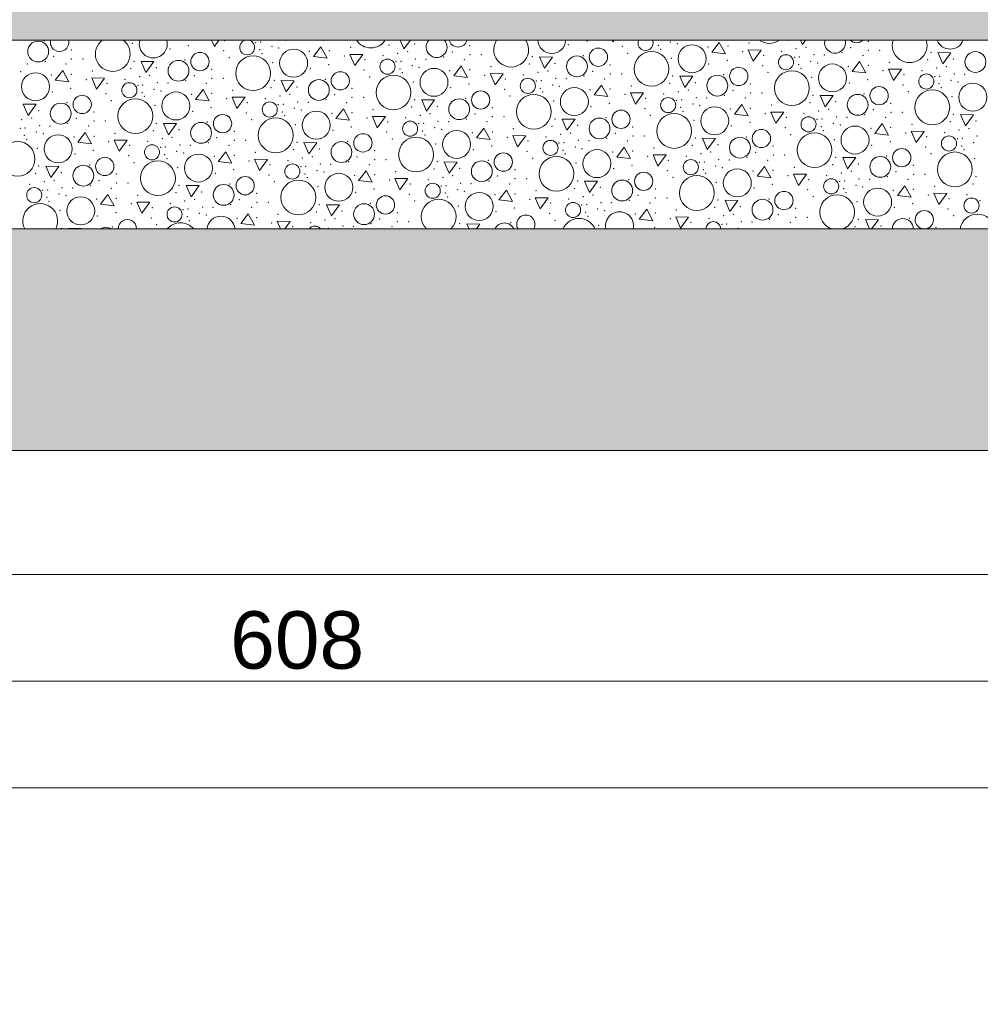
# Model space of a CAD drawing. Header units: millimetres. Extents: x -12989 to 402831, y -50461 to 30884.
# Tile 85 of 175: x 382945 to 385286, y -48611 to -46211. Entities that reach past the tile are written whole.
import ezdxf

# ---------------------------------------------------------------- set-up
doc = ezdxf.new("R2010")
doc.units = ezdxf.units.MM
doc.header["$MEASUREMENT"] = 0
doc.linetypes.add('Wipeout_Contour', pattern=[1000, 0, -1000])
doc.layers.add('A__STROPY', color=7, linetype='Continuous')
doc.layers.add('Nowe_A_WYM', color=7, linetype='Continuous')
doc.layers.add('A__STROPY_Nr_pióra__173', color=7, linetype='Continuous', lineweight=5, true_color=0x6a6a6a)
doc.layers.add('A__STROPY_Nr_pióra__178', color=7, linetype='Continuous', lineweight=5, true_color=0x6a6a6a)
for name, color, linetype, lineweight in [('A__STROPY_Nr_pióra__49', 7, 'Continuous', 15), ('A__STROPY_Nr_pióra__69', 7, 'Continuous', 13), ('Nowe_A_WYM_Nr_pióra__1', 7, 'Continuous', 13), ('Nowe_A_WYM_Nr_pióra__45', 7, 'Continuous', 15), ('Nowe_A_WYM_Nr_pióra__85', 7, 'Continuous', 13)]:
    doc.layers.add(name, color=color, linetype=linetype, lineweight=lineweight)
doc.styles.add('STYL_AUTOMATYCZNY_4', font='arial.ttf')
doc.dimstyles.new('STYL_AUTOMATYCZNY__1', dxfattribs={"dimtxt": 139.999998, "dimasz": 57, "dimexe": 0.18, "dimexo": 0.0625, "dimgap": 0, "dimtad": 1, "dimtih": 1, "dimtoh": 1, "dimdec": 0, "dimlfac": 0.1, "dimzin": 0, "dimdsep": 46, "dimtxsty": 'STYL_AUTOMATYCZNY_4', "dimblk": 'ARROWHEAD_6', "dimblk1": 'ARROWHEAD_6', "dimblk2": 'ARROWHEAD_6', "dimcen": 0.09, "dimse1": 1, "dimse2": 1, "dimclrd": 7, "dimclre": 7, "dimclrt": 7, "dimadec": 0, "dimazin": 0, "dimtfac": 1, "dimtdec": 4, "dimtmove": 0, "dimatfit": 3, "dimfxl": 0, "dimtolj": 1, "dimtzin": 0, "dimarcsym": 0})

# ---------------------------------------------------------------- blocks, each defined once
blk = doc.blocks.new('*X191', base_point=(362576.7, -45960.6))
at = {"layer": 'A__STROPY_Nr_pióra__178', "color": 251, "linetype": 'Continuous', "lineweight": 5, "true_color": 0x6a6a6a}
for p, q in [((383413, -46260.6), (383419.6, -46275.6)), ((383419.6, -46275.6), (383430.5, -46260.6)), ((383872.4, -46260.6), (383881.7, -46282)), ((383881.7, -46282), (383897.3, -46260.6)), ((384388.6, -46260.6), (384390.5, -46264.9)), ((384390.5, -46264.9), (384393.6, -46260.6)), ((384650, -46265.8), (384631.8, -46289.6)), ((384665.1, -46293.6), (384650, -46265.8)), ((384847.9, -46260.6), (384852.6, -46271.3)), ((384852.6, -46271.3), (384860.4, -46260.6)), ((383679.1, -46276.5), (383660.9, -46300.3)), ((383694.2, -46304.3), (383679.1, -46276.5)), ((383749.6, -46295.1), (383761.6, -46322.5)), ((383781.2, -46295.4), (383749.6, -46295.1)), ((383761.6, -46322.5), (383781.2, -46295.4)), ((384631.8, -46289.6), (384665.1, -46293.6)), ((384720.5, -46284.3), (384732.4, -46311.8)), ((384752.1, -46284.6), (384720.5, -46284.3)), ((384732.4, -46311.8), (384752.1, -46284.6)), ((385182.6, -46290.8), (385194.6, -46318.2)), ((385214.3, -46291.1), (385182.6, -46290.8)), ((385194.6, -46318.2), (385214.3, -46291.1)), ((383240.9, -46312.2), (383252.8, -46339.6)), ((383272.5, -46312.5), (383240.9, -46312.2)), ((383252.8, -46339.6), (383272.5, -46312.5)), ((383660.9, -46300.3), (383694.2, -46304.3)), ((384211.7, -46301.5), (384223.7, -46328.9)), ((384243.4, -46301.8), (384211.7, -46301.5)), ((384223.7, -46328.9), (384243.4, -46301.8)), ((384991.9, -46312.7), (384973.8, -46336.5)), ((385007.1, -46340.4), (384991.9, -46312.7)), ((383050.2, -46334.1), (383032, -46357.9)), ((383065.3, -46361.9), (383050.2, -46334.1)), ((384021.1, -46323.4), (384002.9, -46347.2)), ((384036.2, -46351.1), (384021.1, -46323.4)), ((384091.6, -46341.9), (384103.5, -46369.4)), ((384123.2, -46342.2), (384091.6, -46341.9)), ((384103.5, -46369.4), (384123.2, -46342.2)), ((384973.8, -46336.5), (385007.1, -46340.4)), ((385062.5, -46331.2), (385074.4, -46358.6)), ((385094.1, -46331.5), (385062.5, -46331.2)), ((385074.4, -46358.6), (385094.1, -46331.5)), ((383032, -46357.9), (383065.3, -46361.9)), ((383120.7, -46352.6), (383132.6, -46380.1)), ((383152.3, -46352.9), (383120.7, -46352.6)), ((383132.6, -46380.1), (383152.3, -46352.9)), ((383582.8, -46359), (383594.8, -46386.5)), ((383614.5, -46359.3), (383582.8, -46359)), ((383594.8, -46386.5), (383614.5, -46359.3)), ((384002.9, -46347.2), (384036.2, -46351.1)), ((384553.7, -46348.3), (384565.7, -46375.8)), ((384585.4, -46348.6), (384553.7, -46348.3)), ((384565.7, -46375.8), (384585.4, -46348.6)), ((383392.1, -46381), (383374, -46404.8)), ((383407.3, -46408.7), (383392.1, -46381)), ((384363, -46370.3), (384344.9, -46394.1)), ((384378.2, -46398), (384363, -46370.3)), ((384433.6, -46388.8), (384445.5, -46416.2)), ((384465.2, -46389.1), (384433.6, -46388.8)), ((384445.5, -46416.2), (384465.2, -46389.1)), ((382953.9, -46416.6), (382965.9, -46444)), ((382985.6, -46416.9), (382953.9, -46416.6)), ((382965.9, -46444), (382985.6, -46416.9)), ((383374, -46404.8), (383407.3, -46408.7)), ((383462.7, -46399.5), (383474.6, -46426.9)), ((383494.3, -46399.8), (383462.7, -46399.5)), ((383474.6, -46426.9), (383494.3, -46399.8)), ((383924.8, -46405.9), (383936.8, -46433.3)), ((383956.4, -46406.2), (383924.8, -46405.9)), ((383936.8, -46433.3), (383956.4, -46406.2)), ((384344.9, -46394.1), (384378.2, -46398)), ((384705, -46417.1), (384686.9, -46440.9)), ((384720.2, -46444.9), (384705, -46417.1)), ((384895.7, -46395.2), (384907.7, -46422.6)), ((384927.3, -46395.5), (384895.7, -46395.2)), ((384907.7, -46422.6), (384927.3, -46395.5)), ((383734.1, -46427.8), (383716, -46451.6)), ((383749.3, -46455.6), (383734.1, -46427.8)), ((384686.9, -46440.9), (384720.2, -46444.9)), ((384775.6, -46435.6), (384787.5, -46463.1)), ((384807.2, -46435.9), (384775.6, -46435.6)), ((384787.5, -46463.1), (384807.2, -46435.9)), ((383295.9, -46463.5), (383307.9, -46490.9)), ((383327.5, -46463.8), (383295.9, -46463.5)), ((383307.9, -46490.9), (383327.5, -46463.8)), ((383716, -46451.6), (383749.3, -46455.6)), ((383804.7, -46446.3), (383816.6, -46473.8)), ((383836.3, -46446.7), (383804.7, -46446.3)), ((383816.6, -46473.8), (383836.3, -46446.7)), ((384266.8, -46452.8), (384278.8, -46480.2)), ((384298.4, -46453.1), (384266.8, -46452.8)), ((384278.8, -46480.2), (384298.4, -46453.1)), ((385047, -46464), (385028.9, -46487.8)), ((385062.2, -46491.7), (385047, -46464)), ((385237.7, -46442), (385249.7, -46469.5)), ((385269.3, -46442.3), (385237.7, -46442)), ((385249.7, -46469.5), (385269.3, -46442.3)), ((383105.2, -46485.4), (383087.1, -46509.2)), ((383120.4, -46513.2), (383105.2, -46485.4)), ((384076.1, -46474.7), (384058, -46498.5)), ((384091.3, -46502.4), (384076.1, -46474.7)), ((385028.9, -46487.8), (385062.2, -46491.7)), ((385117.6, -46482.5), (385129.5, -46509.9)), ((385149.2, -46482.8), (385117.6, -46482.5)), ((385129.5, -46509.9), (385149.2, -46482.8)), ((383087.1, -46509.2), (383120.4, -46513.2)), ((383175.8, -46503.9), (383187.7, -46531.4)), ((383207.4, -46504.2), (383175.8, -46503.9)), ((383187.7, -46531.4), (383207.4, -46504.2)), ((383637.9, -46510.3), (383649.8, -46537.8)), ((383669.5, -46510.6), (383637.9, -46510.3)), ((383649.8, -46537.8), (383669.5, -46510.6)), ((384058, -46498.5), (384091.3, -46502.4)), ((384146.7, -46493.2), (384158.6, -46520.6)), ((384178.3, -46493.5), (384146.7, -46493.2)), ((384158.6, -46520.6), (384178.3, -46493.5)), ((384608.8, -46499.6), (384620.7, -46527.1)), ((384640.4, -46499.9), (384608.8, -46499.6)), ((384620.7, -46527.1), (384640.4, -46499.9)), ((383447.2, -46532.3), (383429.1, -46556.1)), ((383462.4, -46560), (383447.2, -46532.3)), ((384418.1, -46521.5), (384400, -46545.4)), ((384433.3, -46549.3), (384418.1, -46521.5)), ((383429.1, -46556.1), (383462.4, -46560)), ((383517.8, -46550.8), (383529.7, -46578.2)), ((383549.4, -46551.1), (383517.8, -46550.8)), ((383529.7, -46578.2), (383549.4, -46551.1)), ((383979.9, -46557.2), (383991.8, -46584.6)), ((384011.5, -46557.5), (383979.9, -46557.2)), ((383991.8, -46584.6), (384011.5, -46557.5)), ((384400, -46545.4), (384433.3, -46549.3)), ((384488.6, -46540.1), (384500.6, -46567.5)), ((384520.3, -46540.4), (384488.6, -46540.1)), ((384500.6, -46567.5), (384520.3, -46540.4)), ((384950.8, -46546.5), (384962.7, -46573.9)), ((384982.4, -46546.8), (384950.8, -46546.5)), ((384962.7, -46573.9), (384982.4, -46546.8)), ((383009, -46567.9), (383020.9, -46595.3)), ((383040.6, -46568.2), (383009, -46567.9)), ((383020.9, -46595.3), (383040.6, -46568.2)), ((383789.2, -46579.1), (383771.1, -46602.9)), ((383804.4, -46606.9), (383789.2, -46579.1)), ((384760.1, -46568.4), (384742, -46592.2)), ((384775.2, -46596.2), (384760.1, -46568.4)), ((383771.1, -46602.9), (383804.4, -46606.9)), ((383859.7, -46597.6), (383871.7, -46625.1)), ((383891.4, -46597.9), (383859.7, -46597.6)), ((383871.7, -46625.1), (383891.4, -46597.9)), ((384321.9, -46604), (384333.8, -46631.5)), ((384353.5, -46604.4), (384321.9, -46604)), ((384333.8, -46631.5), (384353.5, -46604.4)), ((384742, -46592.2), (384775.2, -46596.2)), ((384830.6, -46586.9), (384842.6, -46614.4)), ((384862.3, -46587.2), (384830.6, -46586.9)), ((384842.6, -46614.4), (384862.3, -46587.2)), ((383351, -46614.8), (383362.9, -46642.2)), ((383382.6, -46615.1), (383351, -46614.8)), ((383362.9, -46642.2), (383382.6, -46615.1)), ((384131.2, -46626), (384113.1, -46649.8)), ((384146.3, -46653.7), (384131.2, -46626)), ((385102.1, -46615.3), (385083.9, -46639.1)), ((385117.2, -46643), (385102.1, -46615.3)), ((383160.3, -46636.7), (383142.2, -46660.5)), ((383175.4, -46664.4), (383160.3, -46636.7)), ((383230.8, -46655.2), (383242.8, -46682.6)), ((383262.5, -46655.5), (383230.8, -46655.2)), ((383242.8, -46682.6), (383262.5, -46655.5)), ((384113.1, -46649.8), (384146.3, -46653.7)), ((384201.7, -46644.5), (384213.7, -46671.9)), ((384233.3, -46644.8), (384201.7, -46644.5)), ((384213.7, -46671.9), (384233.3, -46644.8)), ((384663.9, -46650.9), (384675.8, -46678.3)), ((384695.5, -46651.2), (384663.9, -46650.9)), ((384675.8, -46678.3), (384695.5, -46651.2)), ((385083.9, -46639.1), (385117.2, -46643)), ((385172.6, -46633.8), (385184.6, -46661.2)), ((385204.2, -46634.1), (385172.6, -46633.8)), ((385184.6, -46661.2), (385204.2, -46634.1)), ((383142.2, -46660.5), (383175.4, -46664.4)), ((383693, -46661.6), (383704.9, -46689.1)), ((383724.6, -46661.9), (383693, -46661.6)), ((383704.9, -46689.1), (383724.6, -46661.9)), ((384473.2, -46672.8), (384455, -46696.6)), ((384488.3, -46700.6), (384473.2, -46672.8)), ((383502.3, -46683.5), (383484.1, -46707.4)), ((383517.4, -46711.3), (383502.3, -46683.5)), ((383572.8, -46702.1), (383580.9, -46720.6)), ((383604.4, -46702.4), (383572.8, -46702.1)), ((383591.2, -46720.6), (383604.4, -46702.4)), ((384455, -46696.6), (384488.3, -46700.6)), ((384543.7, -46691.4), (384555.7, -46718.8)), ((384575.3, -46691.7), (384543.7, -46691.4)), ((384555.7, -46718.8), (384575.3, -46691.7)), ((385005.9, -46697.8), (385015.8, -46720.6)), ((385037.5, -46698.1), (385005.9, -46697.8)), ((385021.1, -46720.6), (385037.5, -46698.1)), ((383064.1, -46719.2), (383064.7, -46720.6)), ((383095.7, -46719.5), (383064.1, -46719.2)), ((383094.9, -46720.6), (383095.7, -46719.5)), ((383484.1, -46707.4), (383517.4, -46711.3)), ((384035, -46708.5), (384040.2, -46720.6)), ((384066.6, -46708.8), (384035, -46708.5)), ((384058, -46720.6), (384066.6, -46708.8)), ((384815.2, -46719.7), (384814.5, -46720.6)), ((384815.6, -46720.6), (384815.2, -46719.7))]:
    blk.add_line(p, q, dxfattribs=at)
for centre, radius in [((382990.3, -46288.3), 25.4), ((384583.7, -46305.8), 34.1), ((383384.5, -46312.7), 22.3), ((383612.8, -46316.5), 34.1), ((384355.4, -46302), 22.3), ((384484.9, -46330.5), 42.4), ((384812.4, -46314.3), 18.4), ((385274, -46313.7), 25.4), ((383332.2, -46335.1), 25.4), ((383514, -46341.2), 42.4), ((383841.5, -46325), 18.4), ((384303.1, -46324.4), 25.4), ((384925.7, -46352.6), 34.1), ((382983.9, -46374.1), 34.1), ((383726.5, -46359.6), 22.3), ((383954.8, -46363.3), 34.1), ((384697.4, -46348.9), 22.3), ((384826.9, -46377.3), 42.4), ((385154.4, -46361.2), 18.4), ((383212.6, -46382.6), 18.4), ((383674.2, -46382), 25.4), ((383856, -46388), 42.4), ((384183.5, -46371.9), 18.4), ((384645.1, -46371.3), 25.4), ((385267.7, -46399.5), 34.1), ((383325.9, -46420.9), 34.1), ((384068.5, -46406.4), 22.3), ((384198, -46434.9), 42.4), ((384296.8, -46410.2), 34.1), ((384987.1, -46418.1), 25.4), ((385039.4, -46395.7), 22.3), ((385168.9, -46424.2), 42.4), ((383045.3, -46439.5), 25.4), ((383097.6, -46417.2), 22.3), ((383227.1, -46445.6), 42.4), ((383554.6, -46429.4), 18.4), ((384016.2, -46428.8), 25.4), ((384525.5, -46418.7), 18.4), ((383667.9, -46467.8), 34.1), ((384410.5, -46453.3), 22.3), ((384540, -46481.8), 42.4), ((384638.8, -46457.1), 34.1), ((383387.3, -46486.4), 25.4), ((383439.6, -46464), 22.3), ((383569.1, -46492.5), 42.4), ((383896.6, -46476.3), 18.4), ((384358.2, -46475.7), 25.4), ((384867.5, -46465.6), 18.4), ((383781.6, -46510.9), 22.3), ((384009.9, -46514.6), 34.1), ((384752.5, -46500.2), 22.3), ((384882, -46528.6), 42.4), ((384980.7, -46503.9), 34.1), ((382940.2, -46550), 42.4), ((383039, -46525.4), 34.1), ((383729.3, -46533.3), 25.4), ((383911.1, -46539.3), 42.4), ((384238.6, -46523.2), 18.4), ((384700.2, -46522.5), 25.4), ((385209.5, -46512.4), 18.4), ((383267.7, -46533.9), 18.4), ((384123.6, -46557.7), 22.3), ((384351.8, -46561.5), 34.1), ((385094.5, -46547), 22.3), ((385224, -46575.5), 42.4), ((383152.7, -46568.4), 22.3), ((383282.2, -46596.9), 42.4), ((383380.9, -46572.2), 34.1), ((384071.3, -46580.1), 25.4), ((384253.1, -46586.2), 42.4), ((384580.6, -46570), 18.4), ((385042.2, -46569.4), 25.4), ((383100.4, -46590.8), 25.4), ((383609.7, -46580.7), 18.4), ((383722.9, -46619.1), 34.1), ((384465.6, -46604.6), 22.3), ((384693.8, -46608.4), 34.1), ((383494.7, -46615.3), 22.3), ((383624.2, -46643.8), 42.4), ((383951.7, -46627.6), 18.4), ((384413.3, -46627), 25.4), ((384595.1, -46633.1), 42.4), ((384922.5, -46616.9), 18.4), ((382980.8, -46638.3), 18.4), ((383442.4, -46637.7), 25.4), ((384064.9, -46665.9), 34.1), ((384807.5, -46651.4), 22.3), ((385035.8, -46655.2), 34.1), ((383094, -46676.6), 34.1), ((383836.6, -46662.2), 22.3), ((384293.6, -46674.4), 18.4), ((384755.3, -46673.8), 25.4), ((385264.5, -46663.7), 18.4), ((383322.7, -46685.2), 18.4), ((383784.4, -46684.6), 25.4)]:
    blk.add_circle(centre, radius, dxfattribs=at)
for centre, radius, start, end in [((383042.5, -46265.9), 22.3, 166.3367, 13.6633), ((383172.1, -46294.3), 42.4, 127.3766, 52.6234), ((383270.8, -46269.6), 34.1, 164.6413, 15.3587), ((383499.5, -46278.1), 18.4, 107.4071, 72.5929), ((383801, -46236.8), 42.4, 214.17, 325.83), ((383961.2, -46277.5), 25.4, 138.2246, 41.7754), ((384013.4, -46255.1), 22.3, 194.1189, 345.8811), ((384142.9, -46283.6), 42.4, 147.1596, 32.8404), ((384241.7, -46258.9), 34.1, 182.8099, 357.1901), ((384470.4, -46267.4), 18.4, 158.165, 21.835), ((384771.9, -46226), 42.4, 234.4898, 305.5102), ((384932, -46266.8), 25.4, 165.8127, 14.1873), ((384984.3, -46244.4), 22.3, 226.3928, 313.6072), ((385113.8, -46272.9), 42.4, 163.1457, 16.8543), ((385212.6, -46248.2), 34.1, 201.2788, 338.7212), ((383966.2, -46690.6), 42.4, 315.0873, 224.9127), ((384937.1, -46679.9), 42.4, 286.5863, 253.4137), ((382995.3, -46701.3), 42.4, 333.0208, 206.9792), ((384406.9, -46712.8), 34.1, 346.7854, 193.2146), ((385149.5, -46698.3), 22.3, 272.8244, 267.1756), ((383207.7, -46719.7), 22.3, 357.7945, 182.2055), ((383436, -46723.5), 34.1, 4.8924, 175.1076), ((384178.6, -46709), 22.3, 328.7593, 211.2407), ((384308.1, -46737.5), 42.4, 23.4483, 156.5517), ((384635.6, -46721.3), 18.4, 2.2244, 177.7756), ((385097.2, -46720.7), 25.4, 0.2386, 179.7614), ((385279, -46726.8), 42.4, 8.3697, 171.6303), ((383155.5, -46742.1), 25.4, 57.8228, 122.1772), ((383337.2, -46748.2), 42.4, 40.563, 139.437), ((383664.7, -46732), 18.4, 38.3951, 141.6049), ((384126.3, -46731.4), 25.4, 25.1687, 154.8313)]:
    blk.add_arc(centre, radius, start, end, dxfattribs=at)
for p in [(383005.7, -46261.9), (383220.1, -46268.4), (383445, -46261.5), (383520.4, -46266.3), (383532.3, -46265.3), (383593.2, -46260.7), (383687, -46261.2), (383844.9, -46272), (383907.5, -46270.2), (383907.5, -46270.2), (384282.4, -46271.6), (384327.3, -46262.9), (384501.1, -46273.2), (384530.6, -46265), (384547.4, -46268.9), (384722.4, -46267.6), (384815.8, -46261.3), (385012.8, -46263.1), (385253.3, -46260.8), (383071, -46284.6), (383311.5, -46282.3), (383356.4, -46273.6), (383442.6, -46286.5), (383530.2, -46283.9), (383535.8, -46293.3), (383559.8, -46275.7), (383576.6, -46279.6), (383651.3, -46287.8), (383699.9, -46285.8), (383751.5, -46278.3), (383866.3, -46292.2), (383890.3, -46288.5), (383999.4, -46289.3), (384041.9, -46273.8), (384042.2, -46295.7), (384070.1, -46295.7), (384413.5, -46275.8), (384426.7, -46292.4), (384506.7, -46282.6), (384622.2, -46277.1), (384670.8, -46275.1), (384707.1, -46288.3), (384801.7, -46287.7), (384837.2, -46281.5), (384861.2, -46277.8), (384880.5, -46296.1), (384906.1, -46296.9), (384949.3, -46290.5), (384970.3, -46278.6), (384999.9, -46297.4), (385013.1, -46285), (385041, -46285), (385165.4, -46290.3), (382964.3, -46318.3), (383007.5, -46311.9), (383028.5, -46300), (383058.1, -46318.8), (383071.3, -46306.4), (383099.2, -46306.4), (383223.6, -46311.8), (383347.7, -46308.8), (383455.8, -46303.2), (383562.1, -46315.3), (383698.4, -46320.5), (383736.2, -46299), (383786.9, -46308.4), (383830.8, -46298.4), (383862.4, -46313.1), (383874.2, -46312.2), (383909.6, -46306.8), (383935.2, -46307.6), (383978.4, -46301.2), (384029, -46308.1), (384186.9, -46318.9), (384194.5, -46301), (384249.5, -46317), (384249.5, -46317), (384318.6, -46298.1), (384383.9, -46320.7), (384533, -46304.6), (384624.4, -46318.4), (384669.3, -46309.8), (384757.8, -46297.7), (384833.3, -46302.4), (384843.1, -46320), (384845.1, -46301.5), (384872.6, -46311.8), (384889.4, -46315.8), (385064.3, -46314.4), (385157.8, -46308.2), (385220.4, -46306.3), (385220.4, -46306.3), (382947.6, -46337.2), (383022.4, -46345.3), (383071, -46343.4), (383122.6, -46335.9), (383216, -46329.6), (383278.6, -46327.7), (383278.6, -46327.7), (383413, -46331.4), (383653.5, -46329.1), (383784.6, -46333.4), (383872.2, -46330.7), (383877.8, -46340.1), (383901.7, -46322.5), (383918.5, -46326.5), (383993.3, -46334.6), (384041.9, -46332.7), (384093.4, -46325.2), (384172.8, -46345.2), (384208.3, -46339), (384232.3, -46335.4), (384341.4, -46336.2), (384384.2, -46342.6), (384412.1, -46342.6), (384660.6, -46344.9), (384755.5, -46322.7), (384768.7, -46339.3), (384848.7, -46329.4), (384964.1, -46323.9), (385012.8, -46322), (385049.1, -46335.2), (385099.8, -46344.5), (385143.7, -46334.5), (385179.2, -46328.3), (385203.2, -46324.7), (385222.5, -46342.9), (385248.1, -46343.7), (383107.3, -46356.6), (383158, -46366), (383201.9, -46355.9), (383237.4, -46349.8), (383261.4, -46346.1), (383280.7, -46364.4), (383306.3, -46365.2), (383349.5, -46358.8), (383370.5, -46346.9), (383400.1, -46365.7), (383413.3, -46353.3), (383441.2, -46353.3), (383565.6, -46358.6), (383689.7, -46355.6), (383797.8, -46350), (383904.1, -46362.1), (384040.4, -46367.3), (384078.2, -46345.9), (384128.9, -46355.2), (384204.4, -46360), (384216.2, -46359.1), (384243.7, -46369.4), (384251.6, -46353.7), (384277.2, -46354.5), (384320.4, -46348.1), (384371, -46355), (384528.9, -46365.7), (384536.5, -46347.9), (384591.5, -46363.9), (384591.5, -46363.9), (384725.8, -46367.6), (384875, -46351.4), (384966.4, -46365.3), (385011.3, -46356.6), (385175.3, -46349.3), (385185.1, -46366.9), (385187.1, -46348.4), (385214.6, -46358.7), (385231.4, -46362.6), (383024.6, -46386.7), (383069.5, -46378.1), (383155.7, -46391), (383233.5, -46370.7), (383243.3, -46388.3), (383245.3, -46369.8), (383272.8, -46380.1), (383289.6, -46384.1), (383364.3, -46392.2), (383413, -46390.2), (383464.5, -46382.7), (383558, -46376.5), (383603.4, -46392.9), (383620.6, -46374.6), (383620.6, -46374.6), (383754.9, -46378.3), (383995.5, -46376), (384126.6, -46380.3), (384214.2, -46377.6), (384219.8, -46387), (384260.5, -46373.4), (384335.2, -46381.5), (384383.9, -46379.5), (384420.2, -46392.7), (384435.4, -46372), (384514.7, -46392.1), (384550.3, -46385.9), (384574.3, -46382.2), (384683.4, -46383), (384726.2, -46389.4), (384754, -46389.4), (385002.6, -46391.8), (385097.5, -46369.6), (385110.7, -46386.2), (385190.7, -46376.3), (383060.8, -46413.2), (383168.9, -46407.6), (383248.9, -46397.7), (383449.3, -46403.5), (383500, -46412.8), (383543.8, -46402.8), (383579.4, -46396.6), (383587.3, -46416.6), (383622.7, -46411.2), (383648.3, -46412), (383691.5, -46405.6), (383712.5, -46393.7), (383742.1, -46412.5), (383755.3, -46400.1), (383783.1, -46400.1), (383907.5, -46405.5), (384031.7, -46402.5), (384139.8, -46396.9), (384246.1, -46409), (384382.4, -46414.2), (384470.9, -46402.1), (384546.4, -46406.8), (384558.2, -46405.9), (384585.7, -46416.3), (384593.6, -46400.5), (384619.2, -46401.3), (384662.4, -46394.9), (384713, -46401.8), (384870.9, -46412.6), (384878.4, -46394.8), (384933.5, -46410.7), (384933.5, -46410.7), (385067.8, -46414.4), (385217, -46398.3), (382991.7, -46432.2), (382991.7, -46432.2), (383126, -46435.8), (383275.2, -46419.7), (383366.6, -46433.6), (383411.5, -46424.9), (383497.7, -46437.8), (383575.5, -46417.6), (383585.3, -46435.2), (383614.8, -46427), (383631.6, -46430.9), (383706.3, -46439.1), (383755, -46437.1), (383806.5, -46429.6), (383900, -46423.3), (383945.3, -46439.8), (383962.6, -46421.5), (383962.6, -46421.5), (384054.5, -46440.6), (384096.9, -46425.1), (384337.5, -46422.8), (384468.6, -46427.1), (384556.2, -46424.5), (384561.8, -46433.9), (384602.5, -46420.2), (384677.2, -46428.3), (384725.9, -46426.4), (384762.2, -46439.6), (384777.4, -46418.9), (384856.7, -46438.9), (384892.3, -46432.8), (384916.2, -46429.1), (385025.4, -46429.9), (385068.2, -46436.3), (385096, -46436.3), (382950.5, -46454.2), (382974.5, -46450.5), (383062.6, -46463.2), (383083.6, -46451.3), (383126.4, -46457.7), (383154.2, -46457.7), (383278.6, -46463), (383402.8, -46460.1), (383510.9, -46454.4), (383590.9, -46444.6), (383791.3, -46450.3), (383842, -46459.7), (383885.8, -46449.7), (383917.5, -46464.4), (383921.4, -46443.5), (383929.3, -46463.5), (383964.7, -46458.1), (383990.3, -46458.9), (384033.5, -46452.5), (384084.1, -46459.4), (384097.3, -46447), (384125.1, -46447), (384249.5, -46452.3), (384373.7, -46449.4), (384481.8, -46443.7), (384588, -46455.9), (384724.4, -46461.1), (384812.9, -46449), (384888.4, -46453.7), (384900.2, -46452.8), (384927.7, -46463.1), (384935.6, -46447.4), (384961.2, -46448.2), (385004.4, -46441.8), (385055, -46448.7), (385212.9, -46459.5), (385220.4, -46441.6), (385275.5, -46457.6), (385275.5, -46457.6), (382946.6, -46475.1), (382958.4, -46474.2), (382985.9, -46484.5), (382993.8, -46468.8), (383002.7, -46488.5), (383019.4, -46469.6), (383113.2, -46470.1), (383177.6, -46487.2), (383271.1, -46480.9), (383333.7, -46479), (383333.7, -46479), (383468, -46482.7), (383617.1, -46466.6), (383708.6, -46480.4), (383753.5, -46471.8), (383839.7, -46484.7), (383927.3, -46482), (383956.8, -46473.8), (383973.6, -46477.8), (384048.3, -46485.9), (384097, -46484), (384148.5, -46476.4), (384242, -46470.2), (384287.3, -46486.7), (384304.6, -46468.3), (384304.6, -46468.3), (384396.5, -46487.4), (384438.9, -46472), (384679.5, -46469.7), (384810.6, -46474), (384898.2, -46471.3), (384903.8, -46480.7), (384944.5, -46467.1), (385019.2, -46475.2), (385067.9, -46473.3), (385104.2, -46486.5), (385119.4, -46465.7), (385198.7, -46485.8), (385234.3, -46479.6), (385258.2, -46476), (382956.4, -46492.7), (382962, -46502.1), (383077.4, -46496.6), (383126.1, -46494.7), (383162.4, -46507.9), (383256.9, -46507.2), (383292.5, -46501), (383316.4, -46497.4), (383404.6, -46510.1), (383425.6, -46498.2), (383468.4, -46504.6), (383496.2, -46504.6), (383620.6, -46509.9), (383744.8, -46506.9), (383852.9, -46501.3), (383932.9, -46491.4), (384133.3, -46497.2), (384184, -46506.5), (384227.8, -46496.5), (384259.5, -46511.3), (384263.4, -46490.3), (384271.3, -46510.4), (384306.6, -46504.9), (384332.2, -46505.8), (384375.5, -46499.4), (384426.1, -46506.3), (384439.3, -46493.9), (384467.1, -46493.9), (384591.5, -46499.2), (384715.7, -46496.2), (384823.8, -46490.6), (384930, -46502.7), (385066.3, -46507.9), (385154.9, -46495.8), (385230.4, -46500.6), (385242.2, -46499.6), (385269.7, -46510), (385277.5, -46494.2), (382988.2, -46524.1), (383124.5, -46529.3), (383213.1, -46517.2), (383288.6, -46522), (383300.4, -46521.1), (383327.9, -46531.4), (383335.7, -46515.7), (383344.7, -46535.4), (383361.4, -46516.5), (383455.2, -46517), (383519.6, -46534), (383613.1, -46527.7), (383675.7, -46525.9), (383675.7, -46525.9), (383810, -46529.6), (383959.1, -46513.4), (384050.6, -46527.3), (384095.4, -46518.6), (384181.7, -46531.6), (384269.3, -46528.9), (384298.8, -46520.7), (384315.6, -46524.6), (384390.3, -46532.8), (384438.9, -46530.8), (384490.5, -46523.3), (384584, -46517), (384605.3, -46537.2), (384629.3, -46533.5), (384646.6, -46515.2), (384646.6, -46515.2), (384738.4, -46534.3), (384780.9, -46518.8), (385021.5, -46516.6), (385152.6, -46520.8), (385240.2, -46518.2), (385245.8, -46527.6), (383079.7, -46538), (383210.8, -46542.3), (383224, -46558.9), (383298.4, -46539.6), (383304, -46549), (383419.4, -46543.5), (383468, -46541.5), (383504.4, -46554.8), (383598.9, -46554.1), (383634.4, -46547.9), (383658.4, -46544.2), (383746.6, -46556.9), (383767.5, -46545), (383810.4, -46551.4), (383838.2, -46551.4), (383962.6, -46556.8), (384086.8, -46553.8), (384194.9, -46548.2), (384274.9, -46538.3), (384301.1, -46560.3), (384475.3, -46544), (384526, -46553.4), (384569.8, -46543.4), (384601.5, -46558.1), (384613.3, -46557.2), (384648.6, -46551.8), (384674.2, -46552.6), (384717.5, -46546.2), (384768.1, -46553.1), (384781.3, -46540.7), (384809.1, -46540.7), (384933.5, -46546.1), (385057.7, -46543.1), (385165.8, -46537.5), (385272, -46549.6), (382984.2, -46585.3), (382991.7, -46567.5), (383046.8, -46583.5), (383046.8, -46583.5), (383115.9, -46564.5), (383330.2, -46571), (383421.7, -46584.8), (383466.5, -46576.2), (383555.1, -46564.1), (383630.6, -46568.8), (383642.4, -46567.9), (383669.9, -46578.3), (383677.7, -46562.5), (383686.7, -46582.2), (383703.3, -46563.3), (383797.2, -46563.8), (383861.6, -46580.9), (383955, -46574.6), (384017.7, -46572.7), (384017.7, -46572.7), (384152, -46576.4), (384392.6, -46574.1), (384437.4, -46565.5), (384523.6, -46578.4), (384611.3, -46575.8), (384616.9, -46585.1), (384640.8, -46567.6), (384657.6, -46571.5), (384732.3, -46579.6), (384780.9, -46577.7), (384832.5, -46570.2), (384925.9, -46563.9), (384947.3, -46584), (384971.3, -46580.4), (384988.6, -46562), (384988.6, -46562), (385080.4, -46581.2), (385122.9, -46565.7), (383005.5, -46605.5), (383029.5, -46601.8), (383138.6, -46602.6), (383181.1, -46587.1), (383181.5, -46609), (383209.3, -46609), (383552.7, -46589.1), (383566, -46605.7), (383640.4, -46586.5), (383646, -46595.9), (383761.4, -46590.3), (383810, -46588.4), (383846.4, -46601.6), (383940.9, -46600.9), (383976.4, -46594.8), (384000.4, -46591.1), (384019.7, -46609.4), (384088.6, -46603.8), (384109.5, -46591.9), (384152.4, -46598.3), (384180.2, -46598.3), (384304.6, -46603.6), (384428.8, -46600.6), (384536.8, -46595), (384643.1, -46607.2), (384817.3, -46590.9), (384868, -46600.2), (384911.8, -46590.2), (384943.4, -46605), (384955.3, -46604.1), (384990.6, -46598.7), (385016.2, -46599.5), (385059.5, -46593.1), (385110.1, -46600), (385123.3, -46587.6), (385151.1, -46587.6), (385275.5, -46592.9), (382970, -46611.7), (383001.7, -46626.4), (383013.5, -46625.5), (383048.8, -46620.1), (383074.4, -46620.9), (383117.7, -46614.5), (383168.3, -46621.4), (383326.1, -46632.2), (383333.7, -46614.3), (383388.8, -46630.3), (383388.8, -46630.3), (383457.9, -46611.4), (383672.2, -46617.9), (383763.7, -46631.7), (383808.5, -46623.1), (383897.1, -46611), (383972.6, -46615.7), (383982.4, -46633.3), (383984.4, -46614.8), (384011.9, -46625.1), (384028.7, -46629.1), (384045.3, -46610.2), (384139.2, -46610.7), (384203.6, -46627.7), (384297, -46621.5), (384359.7, -46619.6), (384359.7, -46619.6), (384494, -46623.3), (384734.6, -46621), (384779.4, -46612.3), (384865.6, -46625.3), (384953.3, -46622.6), (384958.9, -46632), (384982.8, -46614.4), (384999.6, -46618.4), (385074.3, -46626.5), (385122.9, -46624.5), (385174.5, -46617), (385267.9, -46610.8), (383011.5, -46644), (383017.1, -46653.4), (383041, -46635.8), (383057.8, -46639.8), (383132.5, -46647.9), (383181.1, -46646), (383232.7, -46638.5), (383347.5, -46652.3), (383371.5, -46648.7), (383480.6, -46649.4), (383523.1, -46634), (383523.5, -46655.9), (383551.3, -46655.9), (383894.7, -46636), (383907.9, -46652.6), (383988, -46642.7), (384103.4, -46637.2), (384152, -46635.3), (384188.3, -46648.5), (384282.9, -46647.8), (384318.4, -46641.6), (384342.4, -46638), (384361.7, -46656.2), (384387.3, -46657), (384430.5, -46650.7), (384451.5, -46638.7), (384494.3, -46645.1), (384522.2, -46645.1), (384646.6, -46650.5), (384770.7, -46647.5), (384878.8, -46641.9), (384985.1, -46654), (385159.2, -46637.8), (385210, -46647.1), (385253.8, -46637.1), (385285.4, -46651.9), (383043.3, -46675.4), (383179.6, -46680.6), (383217.4, -46659.2), (383268.2, -46668.5), (383312, -46658.5), (383343.6, -46673.3), (383355.5, -46672.4), (383390.8, -46666.9), (383416.4, -46667.8), (383459.7, -46661.4), (383510.2, -46668.3), (383668.1, -46679), (383675.7, -46661.2), (383730.7, -46677.2), (383730.7, -46677.2), (383799.8, -46658.2), (383865.1, -46680.9), (384014.2, -46664.7), (384105.6, -46678.6), (384150.5, -46669.9), (384239.1, -46657.8), (384314.5, -46662.6), (384324.3, -46680.2), (384326.4, -46661.6), (384353.9, -46672), (384370.7, -46675.9), (384481.1, -46657.5), (384545.6, -46674.6), (384639, -46668.3), (384701.6, -46666.5), (384701.6, -46666.5), (384836, -46670.1), (385076.5, -46667.9), (385121.4, -46659.2), (385207.6, -46672.1), (383134.8, -46689.3), (383265.8, -46693.6), (383353.4, -46690.9), (383359, -46700.3), (383383, -46682.7), (383399.8, -46686.6), (383474.5, -46694.8), (383523.1, -46692.8), (383574.7, -46685.3), (383654, -46705.4), (383689.5, -46699.2), (383713.5, -46695.5), (383822.6, -46696.3), (383865.4, -46702.7), (383893.3, -46702.7), (384141.8, -46705.1), (384236.7, -46682.8), (384249.9, -46699.5), (384329.9, -46689.6), (384445.4, -46684.1), (384494, -46682.1), (384530.3, -46695.3), (384581.1, -46704.7), (384624.9, -46694.7), (384660.4, -46688.5), (384684.4, -46684.8), (384703.7, -46703.1), (384729.3, -46703.9), (384772.5, -46697.5), (384793.5, -46685.6), (384823.1, -46704.4), (384836.3, -46692), (384864.2, -46692), (384988.6, -46697.3), (385112.7, -46694.4), (385220.8, -46688.7), (383046.8, -46718.8), (383170.9, -46715.8), (383279, -46710.2), (383559.4, -46706), (383610.2, -46715.4), (383685.6, -46720.1), (383697.5, -46719.2), (383732.8, -46713.8), (383758.4, -46714.6), (383801.6, -46708.2), (383852.2, -46715.1), (384017.7, -46708.1), (384356.2, -46711.6), (384492.5, -46716.8), (384656.5, -46709.4), (384668.3, -46708.5), (384695.8, -46718.8), (384981, -46715.2), (385043.6, -46713.3), (385043.6, -46713.3), (385178, -46717)]:
    blk.add_point(p, dxfattribs=at)
blk = doc.blocks.new('ElemPrzekroju_175_1', base_point=(362576.7, -45960.6))
at = {"color": 254, "linetype": 'Wipeout_Contour', "lineweight": 0, "ltscale": 1533413.819197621}
blk.add_wipeout([(362356.7, -46160.6), (362356.7, -46260.6), (398746.7, -46260.6), (398746.7, -46160.6)], dxfattribs=at).dxf.layer = 'A__STROPY'
at = {"color": 254, "linetype": 'Wipeout_Contour', "lineweight": 0, "ltscale": 1533794.246621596}
blk.add_wipeout([(398746.7, -46720.6), (362356.7, -46720.6), (362356.7, -47260.6), (398746.7, -47260.6)], dxfattribs=at).dxf.layer = 'A__STROPY'
at = {"layer": 'A__STROPY_Nr_pióra__173', "linetype": 'Continuous', "lineweight": 5, "true_color": 0x6a6a6a}
h = blk.add_hatch(dxfattribs=at)
h.set_pattern_fill('Grunt_0001', color=251, style=0, pattern_type=2)
h.set_pattern_definition([(45, (362576.75, -45960.59), (-95.4594, 95.4594), []), (45, (362544.93, -45928.77), (-190.9188, 190.9188), []), (45, (362513.1, -45896.95), (-190.9188, 190.9188), []), (135, (362481.29, -45865.132), (31.819805, 31.819805), [135, -135])])
h.paths.add_polyline_path([(398746.7, -46720.6), (362356.7, -46720.6), (362356.7, -47260.6), (398746.7, -47260.6)])
at = {"layer": 'A__STROPY_Nr_pióra__178', "linetype": 'Continuous', "lineweight": 5, "true_color": 0x6a6a6a}
h = blk.add_hatch(dxfattribs=at)
h.set_pattern_fill('Chudy_beton_B15_I_WSC_0001', color=251, style=0, pattern_type=2)
h.set_pattern_definition([(0, (362576.75, -45960.6), (0, 233.8269), [14.625, -120.375]), (0, (362644.25, -45843.68), (0, 233.8269), [14.625, -120.375]), (60, (362576.75, -45960.6), (-202.5, 116.9134), [14.625, -120.375]), (60, (362711.75, -45960.6), (-202.5, 116.9134), [14.625, -120.375]), (120, (362591.37, -45960.6), (202.5, 116.9134), [14.625, -120.375]), (120, (362726.37, -45960.6), (202.5, 116.9134), [14.625, -120.375]), (0, (362576.75, -45938.09), (0, 45), [0, -45, 0, -67.5]), (45, (362599.25, -45938.09), (-31.819805, 31.819805), [0, -33.75, 0, -56.25])])
h.paths.add_polyline_path([(362356.7, -46160.6), (362356.7, -46260.6), (398746.7, -46260.6), (398746.7, -46160.6)])
at = {"layer": 'A__STROPY_Nr_pióra__69', "color": 7, "linetype": 'Continuous', "lineweight": 13}
blk.add_line((398746.7, -47260.6), (362356.7, -47260.6), dxfattribs=at)
at = {"color": 254, "linetype": 'Wipeout_Contour', "lineweight": 0, "ltscale": 1533549.791415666}
blk.add_wipeout([(362356.7, -46720.6), (398746.7, -46720.6), (398746.7, -46260.6), (362356.7, -46260.6)], dxfattribs=at).dxf.layer = 'A__STROPY'
at = {"layer": 'A__STROPY_Nr_pióra__49', "color": 7, "linetype": 'Continuous', "lineweight": 15}
for p, q in [((398746.7, -46260.6), (362356.7, -46260.6)), ((398746.7, -46720.6), (362356.7, -46720.6))]:
    blk.add_line(p, q, dxfattribs=at)
at = {"layer": 'A__STROPY', "lineweight": 0}
blk.add_blockref('*X191', (362576.7, -45960.6), dxfattribs=at)
blk = doc.blocks.new('*D346', base_point=(362576.7, -45960.6))
at = {"layer": 'Nowe_A_WYM_Nr_pióra__45', "color": 7, "linetype": 'Continuous', "lineweight": 15}
for p, q in [((362206.7, -47532.6), (362146.7, -47592.6)), ((362386.7, -47532.6), (362326.7, -47592.6))]:
    blk.add_line(p, q, dxfattribs=at)
at = {"layer": 'Nowe_A_WYM_Nr_pióra__85', "color": 7, "linetype": 'Continuous', "lineweight": 13}
for p, q in [((362356.7, -47618.8), (362356.7, -47506.3)), ((362176.7, -47562.6), (362356.7, -47562.6)), ((362356.7, -47562.6), (398746.7, -47562.6))]:
    blk.add_line(p, q, dxfattribs=at)
blk = doc.blocks.new('ARROWHEAD_6')
at = {"color": 0, "linetype": 'Continuous', "lineweight": 0}
for p, q in [((-0.5, -0.5), (0.5, 0.5)), ((0, 0), (-1, 0))]:
    blk.add_line(p, q, dxfattribs=at)
blk = doc.blocks.new('*D347', base_point=(362576.7, -45960.6))
at = {"layer": 'Nowe_A_WYM_Nr_pióra__45', "color": 7, "linetype": 'Continuous', "lineweight": 15}
for p, q in [((362386.7, -47532.6), (362326.7, -47592.6)), ((398776.7, -47532.6), (398716.7, -47592.6))]:
    blk.add_line(p, q, dxfattribs=at)
at = {"layer": 'Nowe_A_WYM_Nr_pióra__85', "color": 7, "linetype": 'Continuous', "lineweight": 13}
for p, q in [((398746.7, -47618.8), (398746.7, -47506.3)), ((362356.7, -47562.6), (398746.7, -47562.6))]:
    blk.add_line(p, q, dxfattribs=at)
at = {"layer": 'Nowe_A_WYM_Nr_pióra__1', "color": 7, "lineweight": 13, "char_height": 140, "attachment_point": 7, "style": 'STYL_AUTOMATYCZNY_4'}
for s, insert in [('\\A1;{\\pql;\\fArial|b0|i0|c238|p0;\\W1.000000;18}', (362386.7, -47534.6)), ('\\A1;{\\pql;\\fArial|b0|i0|c238|p0;\\W1.000000;3\xa0639}', (380311.5, -47534.6)), ('\\A1;{\\pql;\\fArial|b0|i0|c238|p0;\\W1.000000;18}', (398503.2, -47534.6))]:
    blk.add_mtext(s, dxfattribs=dict(at, insert=insert))
blk = doc.blocks.new('*D354', base_point=(362576.7, -45960.6))
at = {"layer": 'Nowe_A_WYM_Nr_pióra__45', "color": 7, "linetype": 'Continuous', "lineweight": 15}
for p, q in [((380606.7, -47792.6), (380546.7, -47852.6)), ((386690.1, -47792.6), (386630.1, -47852.6))]:
    blk.add_line(p, q, dxfattribs=at)
at = {"layer": 'Nowe_A_WYM_Nr_pióra__85', "color": 7, "linetype": 'Continuous', "lineweight": 13}
for p, q in [((380576.7, -47878.8), (380576.7, -47766.3)), ((386660.1, -47878.8), (386660.1, -47766.3)), ((380576.7, -47822.6), (386660.1, -47822.6))]:
    blk.add_line(p, q, dxfattribs=at)
at = {"layer": 'Nowe_A_WYM_Nr_pióra__1', "color": 7, "lineweight": 13, "insert": (383458.2, -47794.6), "char_height": 140, "attachment_point": 7, "style": 'STYL_AUTOMATYCZNY_4'}
blk.add_mtext('\\A1;{\\pql;\\fArial|b0|i0|c238|p0;\\W1.000000;608}', dxfattribs=at)
blk = doc.blocks.new('*D358', base_point=(362576.7, -45960.6))
at = {"layer": 'Nowe_A_WYM_Nr_pióra__45', "color": 7, "linetype": 'Continuous', "lineweight": 15}
for p, q in [((362106.7, -48052.6), (362046.7, -48112.6)), ((398996.7, -48112.6), (399056.7, -48052.6))]:
    blk.add_line(p, q, dxfattribs=at)
at = {"layer": 'Nowe_A_WYM_Nr_pióra__85', "color": 7, "linetype": 'Continuous', "lineweight": 13}
for p, q in [((362076.7, -48138.8), (362076.7, -48026.3)), ((399026.7, -48138.8), (399026.7, -48026.3)), ((362031.7, -48082.6), (362076.7, -48082.6)), ((362076.7, -48082.6), (399026.7, -48082.6)), ((399026.7, -48082.6), (399071.7, -48082.6))]:
    blk.add_line(p, q, dxfattribs=at)
at = {"layer": 'Nowe_A_WYM_Nr_pióra__1', "color": 7, "lineweight": 13, "insert": (380311.5, -48054.6), "char_height": 140, "attachment_point": 7, "style": 'STYL_AUTOMATYCZNY_4'}
blk.add_mtext('\\A1;{\\pql;\\fArial|b0|i0|c238|p0;\\W1.000000;3\xa0695}', dxfattribs=at)

msp = doc.modelspace()

# ---------------------------------------------------------------- block references
at = {"layer": 'A__STROPY', "lineweight": 0}
msp.add_blockref('ElemPrzekroju_175_1', (362576.7, -45960.6), dxfattribs=at)

# ---------------------------------------------------------------- dimensions: what is measured, and where the dimension line sits
at = {"layer": 'Nowe_A_WYM', "color": 7, "linetype": 'Continuous', "lineweight": 13}
dim = msp.add_linear_dim(base=(386660.1, -47822.6), p1=(380576.7, -48610.7), p2=(386660.1, -48610.7), dimstyle='STYL_AUTOMATYCZNY__1', dxfattribs=at)
dim.commit()
dim.dimension.update_dxf_attribs({"geometry": '*D354', "text_midpoint": (383618.1, -47724.6), "dimtype": 160})

# ---------------------------------------------------------------- next in the draw order: dimensions: what is measured, and where the dimension line sits
for base, p1, p2, picture, middle in [((399026.7, -48082.6), (362076.7, -46860.6), (399026.7, -46860.6), '*D358', (380551.7, -47984.6)), ((362356.7, -47562.6), (362176.7, -46860.6), (362356.7, -46860.6), '*D346', (362493.3, -47464.6)), ((398746.7, -47562.6), (362356.7, -46860.6), (398746.7, -46860.6), '*D347', (380551.7, -47464.6))]:
    dim = msp.add_linear_dim(base=base, p1=p1, p2=p2, dimstyle='STYL_AUTOMATYCZNY__1', dxfattribs=at)
    dim.commit()
    dim.dimension.update_dxf_attribs({"geometry": picture, "text_midpoint": middle, "dimtype": 160})

doc.saveas('drawing.dxf')
